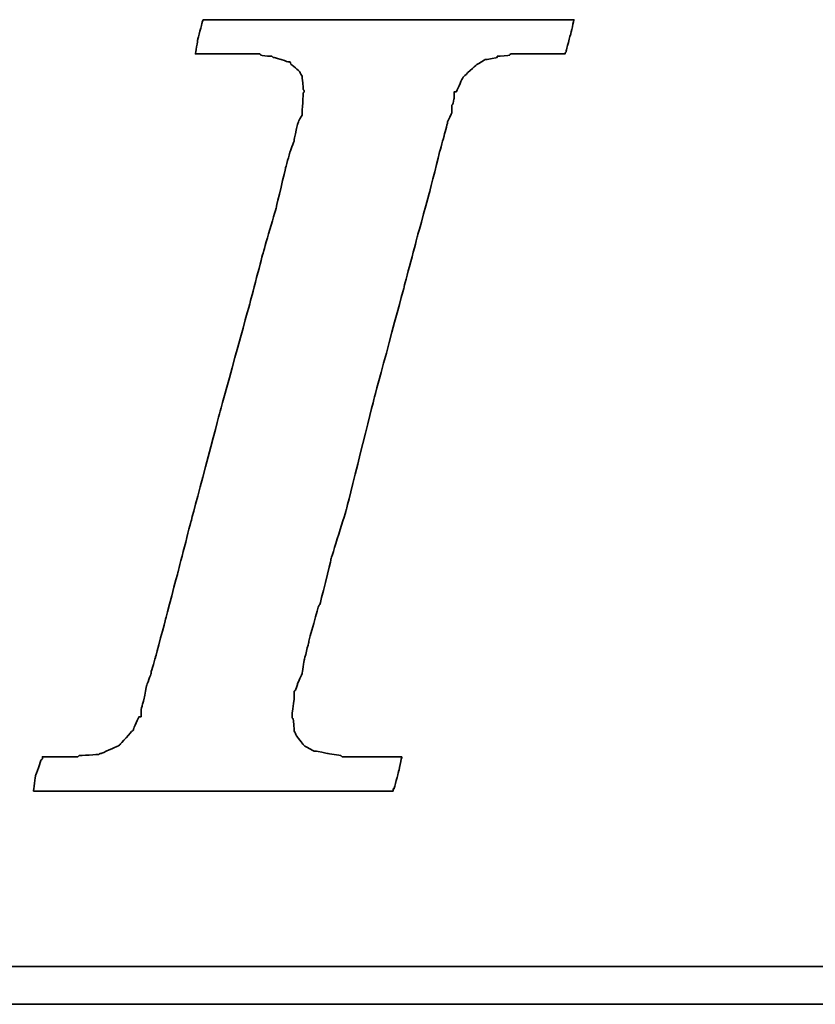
# Model space of a CAD drawing. Header units: millimetres. Extents: x 301 to 553, y -49 to 41.
# Tile 31 of 50: x 486.58 to 488.15, y -25.41 to -23.47. Entities that reach past the tile are written whole.
import ezdxf

# ---------------------------------------------------------------- set-up
doc = ezdxf.new("R2010")
doc.units = ezdxf.units.MM
doc.header["$LTSCALE"] = 0.1
doc.layers.add('DIM', color=4, linetype='CONTINUOUS')
doc.layers.add('layer 1', color=7, linetype='CONTINUOUS')

# ---------------------------------------------------------------- blocks, each defined once
blk = doc.blocks.new('TBI MOTION logo(完整正式版)')
at = {"layer": 'layer 1', "color": 22, "lineweight": 35}
for points, knots in [([(-40.59125, -7.94375), (-40.59125, -7.94375), (-40.97375, -7.94375), (-40.97375, -7.94375), (-40.97375, -7.94375), (-40.97375, -7.94375), (-41.38125, -7.94375), (-41.38125, -7.94375), (-41.38125, -7.94375), (-41.38125, -7.94375), (-41.54875, -7.94375), (-41.54875, -7.94375), (-41.54875, -7.94375), (-41.54875, -7.94375), (-41.59875, -7.94375), (-41.59875, -7.94375), (-41.59875, -7.94375), (-41.59875, -7.94375), (-41.88375, -7.94375), (-41.88375, -7.94375), (-41.88375, -7.94375), (-41.88375, -7.94375), (-41.90875, -7.91875), (-41.90875, -7.91875), (-41.90875, -7.91875), (-41.90875, -7.91875), (-42.19875, -7.87125), (-42.19875, -7.87125), (-42.19875, -7.87125), (-42.19875, -7.87125), (-42.43875, -7.82375), (-42.43875, -7.82375), (-42.43875, -7.82375), (-42.43875, -7.82375), (-42.45875, -7.82375), (-42.45875, -7.82375), (-42.45875, -7.82375), (-42.45875, -7.82375), (-42.48625, -7.82375), (-42.48625, -7.82375), (-42.48625, -7.82375), (-42.48625, -7.82375), (-42.67625, -7.72375), (-42.67625, -7.72375), (-42.67625, -7.72375), (-42.67625, -7.72375), (-42.70125, -7.70375), (-42.70125, -7.70375), (-42.70125, -7.70375), (-42.70125, -7.70375), (-42.72375, -7.67875), (-42.72375, -7.67875), (-42.72375, -7.67875), (-42.72375, -7.67875), (-42.86875, -7.48875), (-42.86875, -7.48875), (-42.86875, -7.48875), (-42.86875, -7.48875), (-42.89375, -7.43875), (-42.89375, -7.43875), (-42.89375, -7.43875), (-42.89375, -7.43875), (-42.91875, -7.38875), (-42.91875, -7.38875), (-42.91875, -7.38875), (-42.91875, -7.38875), (-42.93875, -7.12875), (-42.93875, -7.12875), (-42.93875, -7.12875), (-42.93875, -7.12875), (-42.96375, -7.10375), (-42.96375, -7.10375), (-42.96375, -7.10375), (-42.96375, -7.10375), (-42.96375, -7.05375), (-42.96375, -7.05375), (-42.96375, -7.05375), (-42.96375, -7.05375), (-42.96375, -7.00875), (-42.96375, -7.00875), (-42.96375, -7.00875), (-42.96375, -7.00875), (-42.91875, -6.69625), (-42.91875, -6.69625), (-42.91875, -6.69625), (-42.91875, -6.69625), (-42.91875, -6.62375), (-42.91875, -6.62375), (-42.91875, -6.62375), (-42.91875, -6.62375), (-42.91875, -6.59625), (-42.91875, -6.59625), (-42.91875, -6.59625), (-42.91875, -6.59625), (-42.91875, -6.57375), (-42.91875, -6.57375), (-42.91875, -6.57375), (-42.91875, -6.57375), (-42.91875, -6.52875), (-42.91875, -6.52875), (-42.91875, -6.52875), (-42.91875, -6.52875), (-42.89375, -6.50375), (-42.89375, -6.50375), (-42.89375, -6.50375), (-42.89375, -6.50375), (-42.84375, -6.38375), (-42.84375, -6.38375), (-42.84375, -6.38375), (-42.84375, -6.38375), (-42.84375, -6.35875), (-42.84375, -6.35875), (-42.84375, -6.35875), (-42.84375, -6.35875), (-42.74625, -6.14375), (-42.74625, -6.14375), (-42.74625, -6.14375), (-42.74625, -6.14375), (-42.70125, -5.85375), (-42.70125, -5.85375), (-42.70125, -5.85375), (-42.70125, -5.85375), (-42.60375, -5.47125), (-42.60375, -5.47125), (-42.60375, -5.47125), (-42.60375, -5.47125), (-42.60375, -5.44875), (-42.60375, -5.44875), (-42.60375, -5.44875), (-42.60375, -5.44875), (-42.38875, -4.67875), (-42.38875, -4.67875), (-42.38875, -4.67875), (-42.38875, -4.67875), (-42.36375, -4.65375), (-42.36375, -4.65375), (-42.36375, -4.65375), (-42.36375, -4.65375), (-42.12375, -3.69625), (-42.12375, -3.69625), (-42.12375, -3.69625), (-42.12375, -3.69625), (-42.12375, -3.67374), (-42.12375, -3.67374), (-42.12375, -3.67374), (-42.12375, -3.67374), (-41.78875, -2.59374), (-41.78875, -2.59374), (-41.78875, -2.59374), (-41.78875, -2.59374), (-41.18875, -0.19375), (-41.18875, -0.19375), (-41.18875, -0.19375), (-41.18875, -0.19375), (-40.54375, 2.20624), (-40.54375, 2.20624), (-40.54375, 2.20624), (-40.54375, 2.20624), (-40.25375, 3.30875), (-40.25375, 3.30875), (-40.25375, 3.30875), (-40.25375, 3.30875), (-39.98875, 4.27125), (-39.98875, 4.27125), (-39.98875, 4.27125), (-39.98875, 4.27125), (-39.77375, 5.13125), (-39.77375, 5.13125), (-39.77375, 5.13125), (-39.77375, 5.13125), (-39.67875, 5.47125), (-39.67875, 5.47125), (-39.67875, 5.47125), (-39.67875, 5.47125), (-39.60375, 5.75625), (-39.60375, 5.75625), (-39.60375, 5.75625), (-39.60375, 5.75625), (-39.60375, 5.78125), (-39.60375, 5.78125), (-39.60375, 5.78125), (-39.60375, 5.78125), (-39.50875, 5.97125), (-39.50875, 5.97125), (-39.50875, 5.97125), (-39.50875, 5.97125), (-39.50875, 6.13875), (-39.50875, 6.13875), (-39.50875, 6.13875), (-39.50875, 6.13875), (-39.48625, 6.16625), (-39.48625, 6.16625), (-39.48625, 6.16625), (-39.48625, 6.16625), (-39.46125, 6.28625), (-39.46125, 6.28625), (-39.46125, 6.28625), (-39.46125, 6.28625), (-39.46125, 6.42625), (-39.46125, 6.42625), (-39.46125, 6.42625), (-39.46125, 6.42625), (-39.41375, 6.42625), (-39.41375, 6.42625), (-39.41375, 6.42625), (-39.41375, 6.42625), (-39.29375, 6.69125), (-39.29375, 6.69125), (-39.29375, 6.69125), (-39.29375, 6.69125), (-39.26875, 6.74125), (-39.26875, 6.74125), (-39.26875, 6.74125), (-39.26875, 6.74125), (-39.24375, 6.76625), (-39.24375, 6.76625), (-39.24375, 6.76625), (-39.24375, 6.76625), (-38.98375, 7.00624), (-38.98375, 7.00624), (-38.98375, 7.00624), (-38.98375, 7.00624), (-38.95625, 7.02624), (-38.95625, 7.02624), (-38.95625, 7.02624), (-38.95625, 7.02624), (-38.78875, 7.12624), (-38.78875, 7.12624), (-38.78875, 7.12624), (-38.78875, 7.12624), (-38.76375, 7.12624), (-38.76375, 7.12624), (-38.76375, 7.12624), (-38.76375, 7.12624), (-38.74375, 7.12624), (-38.74375, 7.12624), (-38.74375, 7.12624), (-38.74375, 7.12624), (-38.52875, 7.17125), (-38.52875, 7.17125), (-38.52875, 7.17125), (-38.52875, 7.17125), (-38.52875, 7.19624), (-38.52875, 7.19624), (-38.52875, 7.19624), (-38.52875, 7.19624), (-38.50375, 7.19624), (-38.50375, 7.19624), (-38.50375, 7.19624), (-38.50375, 7.19624), (-38.26125, 7.21875), (-38.26125, 7.21875), (-38.26125, 7.21875), (-38.26125, 7.21875), (-38.23875, 7.24624), (-38.23875, 7.24624), (-38.23875, 7.24624), (-38.23875, 7.24624), (-38.21625, 7.24624), (-38.21625, 7.24624), (-38.21625, 7.24624), (-38.21625, 7.24624), (-38.18875, 7.24624), (-38.18875, 7.24624), (-38.18875, 7.24624), (-38.18875, 7.24624), (-37.90375, 7.24624), (-37.90375, 7.24624), (-37.90375, 7.24624), (-37.90375, 7.24624), (-37.85375, 7.24624), (-37.85375, 7.24624), (-37.85375, 7.24624), (-37.85375, 7.24624), (-37.75875, 7.24624), (-37.75875, 7.24624), (-37.75875, 7.24624), (-37.75875, 7.24624), (-37.42375, 7.24624), (-37.42375, 7.24624), (-37.42375, 7.24624), (-37.42375, 7.24624), (-37.08875, 7.24624), (-37.08875, 7.24624), (-37.08875, 7.24624), (-37.08875, 7.24624), (-37.06375, 7.24624), (-37.06375, 7.24624), (-37.06375, 7.24624), (-37.06375, 7.24624), (-37.06375, 7.26624), (-37.06375, 7.26624), (-37.06375, 7.26624), (-37.06375, 7.26624), (-37.03875, 7.29125), (-37.03875, 7.29125), (-37.03875, 7.29125), (-37.03875, 7.29125), (-37.03875, 7.31625), (-37.03875, 7.31625), (-37.03875, 7.31625), (-37.03875, 7.31625), (-36.94125, 7.67625), (-36.94125, 7.67625), (-36.94125, 7.67625), (-36.94125, 7.67625), (-36.86875, 7.98625), (-36.86875, 7.98625), (-36.86875, 7.98625), (-36.86875, 7.98625), (-36.98875, 7.98625), (-36.98875, 7.98625), (-36.98875, 7.98625), (-36.98875, 7.98625), (-37.42375, 7.98625), (-37.42375, 7.98625), (-37.42375, 7.98625), (-37.42375, 7.98625), (-37.94875, 7.98625), (-37.94875, 7.98625), (-37.94875, 7.98625), (-37.94875, 7.98625), (-38.57375, 7.98625), (-38.57375, 7.98625), (-38.57375, 7.98625), (-38.57375, 7.98625), (-39.29375, 7.98625), (-39.29375, 7.98625), (-39.29375, 7.98625), (-39.29375, 7.98625), (-40.82875, 7.98625), (-40.82875, 7.98625), (-40.82875, 7.98625), (-40.82875, 7.98625), (-42.36375, 7.98625), (-42.36375, 7.98625), (-42.36375, 7.98625), (-42.36375, 7.98625), (-43.08375, 7.98625), (-43.08375, 7.98625), (-43.08375, 7.98625), (-43.08375, 7.98625), (-43.70875, 7.98625), (-43.70875, 7.98625), (-43.70875, 7.98625), (-43.70875, 7.98625), (-44.23375, 7.98625), (-44.23375, 7.98625), (-44.23375, 7.98625), (-44.23375, 7.98625), (-44.66875, 7.98625), (-44.66875, 7.98625), (-44.66875, 7.98625), (-44.66875, 7.98625), (-44.88375, 7.98625), (-44.88375, 7.98625), (-44.88375, 7.98625), (-44.88375, 7.98625), (-44.90875, 7.94125), (-44.90875, 7.94125), (-44.90875, 7.94125), (-44.90875, 7.94125), (-44.90875, 7.91625), (-44.90875, 7.91625), (-44.90875, 7.91625), (-44.90875, 7.91625), (-45.00375, 7.55625), (-45.00375, 7.55625), (-45.00375, 7.55625), (-45.00375, 7.55625), (-45.05375, 7.24624), (-45.05375, 7.24624), (-45.05375, 7.24624), (-45.05375, 7.24624), (-44.61875, 7.24624), (-44.61875, 7.24624), (-44.61875, 7.24624), (-44.61875, 7.24624), (-44.11375, 7.24624), (-44.11375, 7.24624), (-44.11375, 7.24624), (-44.11375, 7.24624), (-43.99375, 7.24624), (-43.99375, 7.24624), (-43.99375, 7.24624), (-43.99375, 7.24624), (-43.94625, 7.24624), (-43.94625, 7.24624), (-43.94625, 7.24624), (-43.94625, 7.24624), (-43.92374, 7.24624), (-43.92374, 7.24624), (-43.92374, 7.24624), (-43.92374, 7.24624), (-43.65875, 7.24624), (-43.65875, 7.24624), (-43.65875, 7.24624), (-43.65875, 7.24624), (-43.63875, 7.21875), (-43.63875, 7.21875), (-43.63875, 7.21875), (-43.63875, 7.21875), (-43.46875, 7.19624), (-43.46875, 7.19624), (-43.46875, 7.19624), (-43.46875, 7.19624), (-43.39875, 7.19624), (-43.39875, 7.19624), (-43.39875, 7.19624), (-43.39875, 7.19624), (-43.37125, 7.17125), (-43.37125, 7.17125), (-43.37125, 7.17125), (-43.37125, 7.17125), (-43.34875, 7.17125), (-43.34875, 7.17125), (-43.34875, 7.17125), (-43.34875, 7.17125), (-43.20375, 7.12624), (-43.20375, 7.12624), (-43.20375, 7.12624), (-43.20375, 7.12624), (-43.05875, 7.07624), (-43.05875, 7.07624), (-43.05875, 7.07624), (-43.05875, 7.07624), (-43.01375, 7.07624), (-43.01375, 7.07624), (-43.01375, 7.07624), (-43.01375, 7.07624), (-42.98875, 7.02624), (-42.98875, 7.02624), (-42.98875, 7.02624), (-42.98875, 7.02624), (-42.79875, 6.86125), (-42.79875, 6.86125), (-42.79875, 6.86125), (-42.79875, 6.86125), (-42.77375, 6.81125), (-42.77375, 6.81125), (-42.77375, 6.81125), (-42.77375, 6.81125), (-42.74625, 6.76625), (-42.74625, 6.76625), (-42.74625, 6.76625), (-42.74625, 6.76625), (-42.72375, 6.47625), (-42.72375, 6.47625), (-42.72375, 6.47625), (-42.72375, 6.47625), (-42.70125, 6.45124), (-42.70125, 6.45124), (-42.70125, 6.45124), (-42.70125, 6.45124), (-42.70125, 6.42625), (-42.70125, 6.42625), (-42.70125, 6.42625), (-42.70125, 6.42625), (-42.72375, 6.40625), (-42.72375, 6.40625), (-42.72375, 6.40625), (-42.72375, 6.40625), (-42.74625, 5.97125), (-42.74625, 5.97125), (-42.74625, 5.97125), (-42.74625, 5.97125), (-42.74625, 5.94625), (-42.74625, 5.94625), (-42.74625, 5.94625), (-42.74625, 5.94625), (-42.74625, 5.92625), (-42.74625, 5.92625), (-42.74625, 5.92625), (-42.74625, 5.92625), (-42.77375, 5.87625), (-42.77375, 5.87625), (-42.77375, 5.87625), (-42.77375, 5.87625), (-42.81875, 5.80625), (-42.81875, 5.80625), (-42.81875, 5.80625), (-42.81875, 5.80625), (-42.86875, 5.63625), (-42.86875, 5.63625), (-42.86875, 5.63625), (-42.86875, 5.63625), (-42.91875, 5.39625), (-42.91875, 5.39625), (-42.91875, 5.39625), (-42.91875, 5.39625), (-42.91875, 5.37124), (-42.91875, 5.37124), (-42.91875, 5.37124), (-42.91875, 5.37124), (-43.01375, 5.10874), (-43.01375, 5.10874), (-43.01375, 5.10874), (-43.01375, 5.10874), (-43.10875, 4.77124), (-43.10875, 4.77124), (-43.10875, 4.77124), (-43.10875, 4.77124), (-43.29875, 3.95625), (-43.29875, 3.95625), (-43.29875, 3.95625), (-43.29875, 3.95625), (-43.58875, 2.95125), (-43.58875, 2.95125), (-43.58875, 2.95125), (-43.58875, 2.95125), (-43.87375, 1.87125), (-43.87375, 1.87125), (-43.87375, 1.87125), (-43.87375, 1.87125), (-44.52625, -0.50374), (-44.52625, -0.50374), (-44.52625, -0.50374), (-44.52625, -0.50374), (-45.14875, -2.85375), (-45.14875, -2.85375), (-45.14875, -2.85375), (-45.14875, -2.85375), (-45.43375, -3.95875), (-45.43375, -3.95875), (-45.43375, -3.95875), (-45.43375, -3.95875), (-45.69875, -4.96875), (-45.69875, -4.96875), (-45.69875, -4.96875), (-45.69875, -4.96875), (-45.91375, -5.78375), (-45.91375, -5.78375), (-45.91375, -5.78375), (-45.91375, -5.78375), (-46.01375, -6.11875), (-46.01375, -6.11875), (-46.01375, -6.11875), (-46.01375, -6.11875), (-46.01375, -6.14375), (-46.01375, -6.14375), (-46.01375, -6.14375), (-46.01375, -6.14375), (-46.10875, -6.40875), (-46.10875, -6.40875), (-46.10875, -6.40875), (-46.10875, -6.40875), (-46.15375, -6.64875), (-46.15375, -6.64875), (-46.15375, -6.64875), (-46.15375, -6.64875), (-46.20375, -6.83875), (-46.20375, -6.83875), (-46.20375, -6.83875), (-46.20375, -6.83875), (-46.22875, -6.93375), (-46.22875, -6.93375), (-46.22875, -6.93375), (-46.22875, -6.93375), (-46.22875, -7.07875), (-46.22875, -7.07875), (-46.22875, -7.07875), (-46.22875, -7.07875), (-46.27375, -7.07875), (-46.27375, -7.07875), (-46.27375, -7.07875), (-46.27375, -7.07875), (-46.39375, -7.34375), (-46.39375, -7.34375), (-46.39375, -7.34375), (-46.39375, -7.34375), (-46.39375, -7.36875), (-46.39375, -7.36875), (-46.39375, -7.36875), (-46.39375, -7.36875), (-46.42125, -7.38875), (-46.42125, -7.38875), (-46.42125, -7.38875), (-46.42125, -7.38875), (-46.68375, -7.67875), (-46.68375, -7.67875), (-46.68375, -7.67875), (-46.68375, -7.67875), (-46.70875, -7.70375), (-46.70875, -7.70375), (-46.70875, -7.70375), (-46.70875, -7.70375), (-46.75375, -7.72375), (-46.75375, -7.72375), (-46.75375, -7.72375), (-46.75375, -7.72375), (-47.08875, -7.87125), (-47.08875, -7.87125), (-47.08875, -7.87125), (-47.08875, -7.87125), (-47.11625, -7.87125), (-47.11625, -7.87125), (-47.11625, -7.87125), (-47.11625, -7.87125), (-47.13875, -7.89375), (-47.13875, -7.89375), (-47.13875, -7.89375), (-47.13875, -7.89375), (-47.56875, -7.91875), (-47.56875, -7.91875), (-47.56875, -7.91875), (-47.56875, -7.91875), (-47.59625, -7.94375), (-47.59625, -7.94375), (-47.59625, -7.94375), (-47.59625, -7.94375), (-47.64375, -7.94375), (-47.64375, -7.94375), (-47.64375, -7.94375), (-47.64375, -7.94375), (-47.73625, -7.94375), (-47.73625, -7.94375), (-47.73625, -7.94375), (-47.73625, -7.94375), (-48.07375, -7.94375), (-48.07375, -7.94375), (-48.07375, -7.94375), (-48.07375, -7.94375), (-48.36125, -7.94375), (-48.36125, -7.94375), (-48.36125, -7.94375), (-48.36125, -7.94375), (-48.36125, -7.96625), (-48.36125, -7.96625), (-48.36125, -7.96625), (-48.36125, -7.96625), (-48.36125, -7.99125), (-48.36125, -7.99125), (-48.36125, -7.99125), (-48.36125, -7.99125), (-48.38875, -8.01375), (-48.38875, -8.01375), (-48.38875, -8.01375), (-48.38875, -8.01375), (-48.50875, -8.34875), (-48.50875, -8.34875), (-48.50875, -8.34875), (-48.50875, -8.34875), (-48.55375, -8.68625), (-48.55375, -8.68625), (-48.55375, -8.68625), (-48.55375, -8.68625), (-48.45875, -8.68625), (-48.45875, -8.68625), (-48.45875, -8.68625), (-48.45875, -8.68625), (-48.07375, -8.68625), (-48.07375, -8.68625), (-48.07375, -8.68625), (-48.07375, -8.68625), (-47.52375, -8.68625), (-47.52375, -8.68625), (-47.52375, -8.68625), (-47.52375, -8.68625), (-46.92375, -8.68625), (-46.92375, -8.68625), (-46.92375, -8.68625), (-46.92375, -8.68625), (-46.25375, -8.68625), (-46.25375, -8.68625), (-46.25375, -8.68625), (-46.25375, -8.68625), (-46.20375, -8.68625), (-46.20375, -8.68625), (-46.20375, -8.68625), (-46.20375, -8.68625), (-44.71375, -8.68625), (-44.71375, -8.68625), (-44.71375, -8.68625), (-44.71375, -8.68625), (-43.22875, -8.68625), (-43.22875, -8.68625), (-43.22875, -8.68625), (-43.22875, -8.68625), (-42.55875, -8.68625), (-42.55875, -8.68625), (-42.55875, -8.68625), (-42.55875, -8.68625), (-42.50875, -8.68625), (-42.50875, -8.68625), (-42.50875, -8.68625), (-42.50875, -8.68625), (-41.93375, -8.68625), (-41.93375, -8.68625), (-41.93375, -8.68625), (-41.93375, -8.68625), (-41.38125, -8.68625), (-41.38125, -8.68625), (-41.38125, -8.68625), (-41.38125, -8.68625), (-40.97375, -8.68625), (-40.97375, -8.68625), (-40.97375, -8.68625), (-40.97375, -8.68625), (-40.78125, -8.68625), (-40.78125, -8.68625), (-40.78125, -8.68625), (-40.78125, -8.68625), (-40.78125, -8.63875), (-40.78125, -8.63875), (-40.78125, -8.63875), (-40.78125, -8.63875), (-40.75875, -8.63875), (-40.75875, -8.63875), (-40.75875, -8.63875), (-40.75875, -8.63875), (-40.66375, -8.27875), (-40.66375, -8.27875), (-40.66375, -8.27875), (-40.66375, -8.27875), (-40.59125, -7.94375), (-40.59125, -7.94375)], [0, 0, 0, 0, 0.00558659, 0.00558659, 0.00558659, 0.0055866, 0.01117318, 0.01117318, 0.01117318, 0.01117319, 0.01675978, 0.01675978, 0.01675978, 0.01675979, 0.02234637, 0.02234637, 0.02234637, 0.02234638, 0.02793296, 0.02793296, 0.02793296, 0.02793297, 0.03351955, 0.03351955, 0.03351955, 0.03351956, 0.03910615, 0.03910615, 0.03910615, 0.03910616, 0.04469274, 0.04469274, 0.04469274, 0.04469275, 0.05027933, 0.05027933, 0.05027933, 0.05027934, 0.05586592, 0.05586592, 0.05586592, 0.05586593, 0.06145251, 0.06145251, 0.06145251, 0.06145252, 0.06703911, 0.06703911, 0.06703911, 0.06703912, 0.0726257, 0.0726257, 0.0726257, 0.07262571, 0.07821229, 0.07821229, 0.07821229, 0.0782123, 0.08379888, 0.08379888, 0.08379888, 0.08379889, 0.08938547, 0.08938547, 0.08938547, 0.08938548, 0.09497207, 0.09497207, 0.09497207, 0.09497208, 0.10055866, 0.10055866, 0.10055866, 0.10055867, 0.10614525, 0.10614525, 0.10614525, 0.10614526, 0.11173184, 0.11173184, 0.11173184, 0.11173185, 0.11731844, 0.11731844, 0.11731844, 0.11731845, 0.12290503, 0.12290503, 0.12290503, 0.12290504, 0.12849162, 0.12849162, 0.12849162, 0.12849163, 0.13407821, 0.13407821, 0.13407821, 0.13407822, 0.1396648, 0.1396648, 0.1396648, 0.13966481, 0.1452514, 0.1452514, 0.1452514, 0.14525141, 0.15083799, 0.15083799, 0.15083799, 0.150838, 0.15642458, 0.15642458, 0.15642458, 0.15642459, 0.16201117, 0.16201117, 0.16201117, 0.16201118, 0.16759777, 0.16759777, 0.16759777, 0.16759778, 0.17318436, 0.17318436, 0.17318436, 0.17318437, 0.17877095, 0.17877095, 0.17877095, 0.17877096, 0.18435754, 0.18435754, 0.18435754, 0.18435755, 0.18994413, 0.18994413, 0.18994413, 0.18994414, 0.19553073, 0.19553073, 0.19553073, 0.19553074, 0.20111732, 0.20111732, 0.20111732, 0.20111733, 0.20670391, 0.20670391, 0.20670391, 0.20670392, 0.2122905, 0.2122905, 0.2122905, 0.21229051, 0.21787709, 0.21787709, 0.21787709, 0.2178771, 0.22346369, 0.22346369, 0.22346369, 0.2234637, 0.22905028, 0.22905028, 0.22905028, 0.22905029, 0.23463687, 0.23463687, 0.23463687, 0.23463688, 0.24022346, 0.24022346, 0.24022346, 0.24022347, 0.24581006, 0.24581006, 0.24581006, 0.24581007, 0.25139665, 0.25139665, 0.25139665, 0.25139666, 0.25698324, 0.25698324, 0.25698324, 0.25698325, 0.26256983, 0.26256983, 0.26256983, 0.26256984, 0.26815642, 0.26815642, 0.26815642, 0.26815643, 0.27374302, 0.27374302, 0.27374302, 0.27374303, 0.27932961, 0.27932961, 0.27932961, 0.27932962, 0.2849162, 0.2849162, 0.2849162, 0.28491621, 0.29050279, 0.29050279, 0.29050279, 0.2905028, 0.29608939, 0.29608939, 0.29608939, 0.2960894, 0.30167598, 0.30167598, 0.30167598, 0.30167599, 0.30726257, 0.30726257, 0.30726257, 0.30726258, 0.31284916, 0.31284916, 0.31284916, 0.31284917, 0.31843575, 0.31843575, 0.31843575, 0.31843576, 0.32402235, 0.32402235, 0.32402235, 0.32402236, 0.32960894, 0.32960894, 0.32960894, 0.32960895, 0.33519553, 0.33519553, 0.33519553, 0.33519554, 0.34078212, 0.34078212, 0.34078212, 0.34078213, 0.34636872, 0.34636872, 0.34636872, 0.34636873, 0.35195531, 0.35195531, 0.35195531, 0.35195532, 0.3575419, 0.3575419, 0.3575419, 0.35754191, 0.36312849, 0.36312849, 0.36312849, 0.3631285, 0.36871508, 0.36871508, 0.36871508, 0.36871509, 0.37430168, 0.37430168, 0.37430168, 0.37430169, 0.37988827, 0.37988827, 0.37988827, 0.37988828, 0.38547486, 0.38547486, 0.38547486, 0.38547487, 0.39106145, 0.39106145, 0.39106145, 0.39106146, 0.39664804, 0.39664804, 0.39664804, 0.39664805, 0.40223464, 0.40223464, 0.40223464, 0.40223465, 0.40782123, 0.40782123, 0.40782123, 0.40782124, 0.41340782, 0.41340782, 0.41340782, 0.41340783, 0.41899441, 0.41899441, 0.41899441, 0.41899442, 0.42458101, 0.42458101, 0.42458101, 0.42458102, 0.4301676, 0.4301676, 0.4301676, 0.43016761, 0.43575419, 0.43575419, 0.43575419, 0.4357542, 0.44134078, 0.44134078, 0.44134078, 0.44134079, 0.44692737, 0.44692737, 0.44692737, 0.44692738, 0.45251397, 0.45251397, 0.45251397, 0.45251398, 0.45810056, 0.45810056, 0.45810056, 0.45810057, 0.46368715, 0.46368715, 0.46368715, 0.46368716, 0.46927374, 0.46927374, 0.46927374, 0.46927375, 0.47486034, 0.47486034, 0.47486034, 0.47486035, 0.48044693, 0.48044693, 0.48044693, 0.48044694, 0.48603352, 0.48603352, 0.48603352, 0.48603353, 0.49162011, 0.49162011, 0.49162011, 0.49162012, 0.4972067, 0.4972067, 0.4972067, 0.49720671, 0.5027933, 0.5027933, 0.5027933, 0.50279331, 0.50837989, 0.50837989, 0.50837989, 0.5083799, 0.51396648, 0.51396648, 0.51396648, 0.51396649, 0.51955307, 0.51955307, 0.51955307, 0.51955308, 0.52513966, 0.52513966, 0.52513966, 0.52513967, 0.53072626, 0.53072626, 0.53072626, 0.53072627, 0.53631285, 0.53631285, 0.53631285, 0.53631286, 0.54189944, 0.54189944, 0.54189944, 0.54189945, 0.54748603, 0.54748603, 0.54748603, 0.54748604, 0.55307263, 0.55307263, 0.55307263, 0.55307264, 0.55865922, 0.55865922, 0.55865922, 0.55865923, 0.56424581, 0.56424581, 0.56424581, 0.56424582, 0.5698324, 0.5698324, 0.5698324, 0.56983241, 0.57541899, 0.57541899, 0.57541899, 0.575419, 0.58100559, 0.58100559, 0.58100559, 0.5810056, 0.58659218, 0.58659218, 0.58659218, 0.58659219, 0.59217877, 0.59217877, 0.59217877, 0.59217878, 0.59776536, 0.59776536, 0.59776536, 0.59776537, 0.60335196, 0.60335196, 0.60335196, 0.60335197, 0.60893855, 0.60893855, 0.60893855, 0.60893856, 0.61452514, 0.61452514, 0.61452514, 0.61452515, 0.62011173, 0.62011173, 0.62011173, 0.62011174, 0.62569832, 0.62569832, 0.62569832, 0.62569833, 0.63128492, 0.63128492, 0.63128492, 0.63128493, 0.63687151, 0.63687151, 0.63687151, 0.63687152, 0.6424581, 0.6424581, 0.6424581, 0.64245811, 0.64804469, 0.64804469, 0.64804469, 0.6480447, 0.65363128, 0.65363128, 0.65363128, 0.65363129, 0.65921788, 0.65921788, 0.65921788, 0.65921789, 0.66480447, 0.66480447, 0.66480447, 0.66480448, 0.67039106, 0.67039106, 0.67039106, 0.67039107, 0.67597765, 0.67597765, 0.67597765, 0.67597766, 0.68156425, 0.68156425, 0.68156425, 0.68156426, 0.68715084, 0.68715084, 0.68715084, 0.68715085, 0.69273743, 0.69273743, 0.69273743, 0.69273744, 0.69832402, 0.69832402, 0.69832402, 0.69832403, 0.70391061, 0.70391061, 0.70391061, 0.70391062, 0.70949721, 0.70949721, 0.70949721, 0.70949722, 0.7150838, 0.7150838, 0.7150838, 0.71508381, 0.72067039, 0.72067039, 0.72067039, 0.7206704, 0.72625698, 0.72625698, 0.72625698, 0.72625699, 0.73184358, 0.73184358, 0.73184358, 0.73184359, 0.73743017, 0.73743017, 0.73743017, 0.73743018, 0.74301676, 0.74301676, 0.74301676, 0.74301677, 0.74860335, 0.74860335, 0.74860335, 0.74860336, 0.75418994, 0.75418994, 0.75418994, 0.75418995, 0.75977654, 0.75977654, 0.75977654, 0.75977655, 0.76536313, 0.76536313, 0.76536313, 0.76536314, 0.77094972, 0.77094972, 0.77094972, 0.77094973, 0.77653631, 0.77653631, 0.77653631, 0.77653632, 0.78212291, 0.78212291, 0.78212291, 0.78212292, 0.7877095, 0.7877095, 0.7877095, 0.78770951, 0.79329609, 0.79329609, 0.79329609, 0.7932961, 0.79888268, 0.79888268, 0.79888268, 0.79888269, 0.80446927, 0.80446927, 0.80446927, 0.80446928, 0.81005587, 0.81005587, 0.81005587, 0.81005588, 0.81564246, 0.81564246, 0.81564246, 0.81564247, 0.82122905, 0.82122905, 0.82122905, 0.82122906, 0.82681564, 0.82681564, 0.82681564, 0.82681565, 0.83240223, 0.83240223, 0.83240223, 0.83240224, 0.83798883, 0.83798883, 0.83798883, 0.83798884, 0.84357542, 0.84357542, 0.84357542, 0.84357543, 0.84916201, 0.84916201, 0.84916201, 0.84916202, 0.8547486, 0.8547486, 0.8547486, 0.85474861, 0.8603352, 0.8603352, 0.8603352, 0.86033521, 0.86592179, 0.86592179, 0.86592179, 0.8659218, 0.87150838, 0.87150838, 0.87150838, 0.87150839, 0.87709497, 0.87709497, 0.87709497, 0.87709498, 0.88268156, 0.88268156, 0.88268156, 0.88268157, 0.88826816, 0.88826816, 0.88826816, 0.88826817, 0.89385475, 0.89385475, 0.89385475, 0.89385476, 0.89944134, 0.89944134, 0.89944134, 0.89944135, 0.90502793, 0.90502793, 0.90502793, 0.90502794, 0.91061453, 0.91061453, 0.91061453, 0.91061454, 0.91620112, 0.91620112, 0.91620112, 0.91620113, 0.92178771, 0.92178771, 0.92178771, 0.92178772, 0.9273743, 0.9273743, 0.9273743, 0.92737431, 0.93296089, 0.93296089, 0.93296089, 0.9329609, 0.93854749, 0.93854749, 0.93854749, 0.9385475, 0.94413408, 0.94413408, 0.94413408, 0.94413409, 0.94972067, 0.94972067, 0.94972067, 0.94972068, 0.95530726, 0.95530726, 0.95530726, 0.95530727, 0.96089385, 0.96089385, 0.96089385, 0.96089386, 0.96648045, 0.96648045, 0.96648045, 0.96648046, 0.97206704, 0.97206704, 0.97206704, 0.97206705, 0.97765363, 0.97765363, 0.97765363, 0.97765364, 0.98324022, 0.98324022, 0.98324022, 0.98324023, 0.98882682, 0.98882682, 0.98882682, 0.98882683, 0.99441341, 0.99441341, 0.99441341, 0.99441342, 1, 1, 1, 1]), ([(75.90875, -9.47875), (75.90875, -9.47875), (75.90875, -12.28625), (75.90875, -12.28625), (75.90875, -12.28625), (75.90875, -12.28625), (75.90875, -12.47875), (75.90875, -12.47875), (75.90875, -12.47875), (75.90875, -12.47875), (75.71625, -12.47875), (75.71625, -12.47875), (75.71625, -12.47875), (75.71625, -12.47875), (-88.32875, -12.47875), (-88.32875, -12.47875), (-88.32875, -12.47875), (-88.32875, -12.47875), (-88.32875, -13.29375), (-88.32875, -13.29375), (-88.32875, -13.29375), (-88.32875, -13.29375), (82.89125, -13.29375), (82.89125, -13.29375), (82.89125, -13.29375), (82.89125, -13.29375), (75.90875, -9.47875), (75.90875, -9.47875)], [0, 0, 0, 0, 0.14285714, 0.14285714, 0.14285714, 0.14285715, 0.28571429, 0.28571429, 0.28571429, 0.2857143, 0.42857143, 0.42857143, 0.42857143, 0.42857144, 0.57142857, 0.57142857, 0.57142857, 0.57142858, 0.71428571, 0.71428571, 0.71428571, 0.71428572, 0.85714286, 0.85714286, 0.85714286, 0.85714287, 1, 1, 1, 1])]:
    blk.add_open_spline(points, degree=3, knots=knots, dxfattribs=at)

msp = doc.modelspace()

# ---------------------------------------------------------------- block references
at = {"layer": 'DIM', "color": 7, "xscale": 0.0912171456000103, "yscale": 0.0912171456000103, "zscale": 0.0912171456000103}
msp.add_blockref('TBI MOTION logo(完整正式版)', (491.0377, -24.201), dxfattribs=at)

doc.saveas('drawing.dxf')
